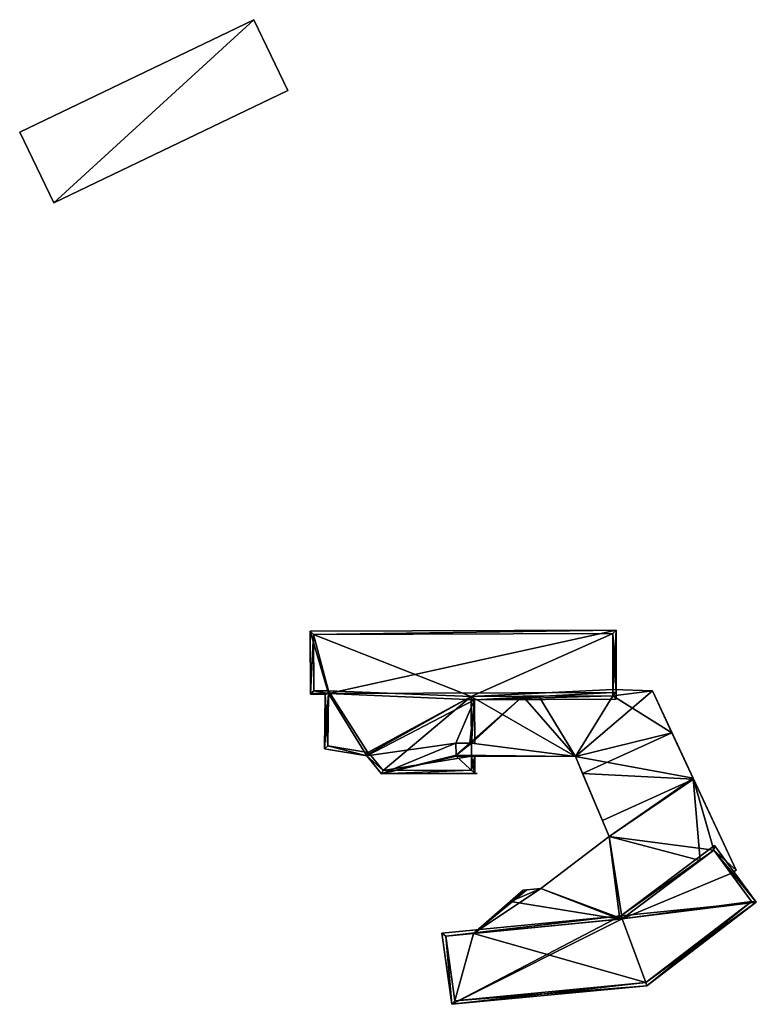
# Model space of a CAD drawing. Header units: inches. Extents: x 2523744 to 2528136, y 1148995 to 1152010.
# Tile 19 of 256: x 2524526 to 2524580, y 1149414 to 1149487. Entities that reach past the tile are written whole.
import ezdxf

# ---------------------------------------------------------------- set-up
doc = ezdxf.new("R2010")
doc.units = ezdxf.units.IN
doc.header["$MEASUREMENT"] = 0
for name, color, linetype in [('Gebaeude Einzelhaus', 10, 'Continuous'), ('NULL', 10, 'Continuous'), ('Offenes Gebaeude', 10, 'Continuous')]:
    doc.layers.add(name, color=color, linetype=linetype)

msp = doc.modelspace()

# ---------------------------------------------------------------- meshes
at = {"layer": 'Gebaeude Einzelhaus'}
mesh = msp.add_polyface(dxfattribs=at)
corners = [(2524547.218, 1149441.786, 427.673), (2524547.233, 1149437.138, 430.037), (2524548.583, 1149437.142, 430.037), (2524570.009, 1149441.861, 427.673), (2524569.774, 1149437.212, 430.036), (2524570.024, 1149437.213, 430.036), (2524547.233, 1149437.08, 430.009), (2524548.332, 1149437.087, 430.011), (2524548.282, 1149433.008, 428.074), (2524551.432, 1149432.497, 427.826), (2524558.069, 1149433.434, 428.26), (2524552.538, 1149431.139, 427.179), (2524559.466, 1149436.668, 429.794), (2524558.103, 1149432.458, 427.796), (2524559.45, 1149431.205, 427.199), (2524558.1, 1149432.55, 427.84), (2524559.48, 1149432.454, 427.792), (2524559.484, 1149431.205, 427.199), (2524559.23, 1149432.454, 427.793), (2524559.112, 1149433.442, 428.262), (2524559.227, 1149433.443, 428.262), (2524559.477, 1149433.443, 428.262), (2524570.025, 1149436.703, 429.794), (2524559.484, 1149431.17, 427.183), (2524559.653, 1149431.171, 427.183), (2524569.76, 1149441.61, 427.8), (2524547.469, 1149441.537, 427.8), (2524547.482, 1149437.331, 429.939), (2524548.585, 1149437.339, 429.937), (2524548.535, 1149433.221, 428.175), (2524551.518, 1149432.733, 427.938), (2524552.657, 1149431.39, 427.298), (2524559.234, 1149431.42, 427.302), (2524551.622, 1149432.661, 427.904), (2524559.215, 1149436.917, 429.913), (2524569.775, 1149436.952, 429.913), (2524547.469, 1149441.537, 418.919), (2524569.76, 1149441.61, 418.919), (2524547.482, 1149437.331, 418.919), (2524548.585, 1149437.339, 418.919), (2524548.535, 1149433.221, 418.919), (2524551.518, 1149432.733, 418.919), (2524551.622, 1149432.661, 418.919), (2524552.657, 1149431.39, 418.919), (2524559.234, 1149431.42, 418.919), (2524559.23, 1149432.454, 418.919), (2524559.227, 1149433.544, 428.263), (2524559.215, 1149436.917, 428.264), (2524563.065, 1149436.93, 428.272), (2524564.246, 1149436.934, 428.271), (2524569.775, 1149436.952, 428.283), (2524569.773, 1149437.422, 428.286), (2524569.773, 1149437.422, 418.919), (2524559.215, 1149436.917, 418.919), (2524569.775, 1149436.952, 418.919)]
mesh.append_faces([[corners[k] for k in face] for face in [(12, 35, 22), (22, 35, 5), (5, 35, 4), (12, 34, 35), (17, 32, 16), (16, 32, 18), (20, 12, 21), (20, 34, 12), (14, 17, 23), (14, 32, 17), (23, 17, 24), (30, 33, 9), (31, 9, 33), (23, 11, 14), (14, 11, 32), (32, 11, 31), (31, 11, 9), (7, 29, 8), (8, 29, 9), (9, 29, 30), (7, 2, 29), (2, 27, 28), (2, 1, 27), (27, 1, 26), (1, 2, 7), (1, 7, 6), (0, 26, 1), (25, 5, 4), (0, 3, 26), (26, 3, 25), (25, 3, 5), (11, 23, 14), (23, 24, 17), (7, 2, 1), (4, 22, 5), (2, 12, 4), (4, 12, 22), (12, 20, 21), (12, 19, 20), (12, 10, 19), (13, 14, 18), (18, 14, 16), (16, 14, 17), (10, 11, 15), (15, 11, 13), (13, 11, 14), (2, 9, 12), (12, 9, 10), (10, 9, 11), (7, 8, 2), (2, 8, 9), (1, 6, 7), (3, 4, 5), (0, 2, 3), (3, 2, 4), (0, 1, 2)]], dxfattribs={"color": 13})
mesh.append_faces([[corners[k] for k in face] for face in [(39, 41, 40), (43, 45, 44), (39, 53, 41), (41, 53, 42), (42, 53, 43), (43, 53, 45), (53, 52, 54), (53, 37, 52), (39, 36, 53), (53, 36, 37), (39, 38, 36), (51, 35, 50), (51, 4, 35), (37, 25, 52), (52, 25, 51), (51, 25, 4), (35, 49, 50), (35, 34, 49), (49, 34, 48), (48, 34, 47), (34, 46, 47), (34, 20, 46), (44, 45, 32), (32, 45, 18), (32, 31, 44), (44, 31, 43), (31, 42, 43), (31, 33, 42), (33, 41, 42), (33, 30, 41), (30, 40, 41), (30, 29, 40), (29, 39, 40), (29, 2, 39), (2, 28, 39), (28, 38, 39), (28, 27, 38), (27, 26, 38), (38, 26, 36), (26, 25, 36), (36, 25, 37)]], dxfattribs={"color": 41})
mesh = msp.add_polyface(dxfattribs=at)
corners = [(2524570.287, 1149420.318, 428.262), (2524569.485, 1149426.479, 428.262), (2524564.403, 1149422.604, 428.262), (2524562.131, 1149421.643, 428.259), (2524563.37, 1149422.506, 428.261), (2524559.388, 1149419.247, 428.254), (2524575.751, 1149430.832, 428.292), (2524572.714, 1149437.329, 428.292), (2524566.986, 1149432.429, 428.252), (2524576.264, 1149424.684, 428.283), (2524577.298, 1149425.458, 428.289), (2524578.959, 1149423.97, 428.292), (2524570.451, 1149420.334, 428.263), (2524578.562, 1149423.731, 428.291), (2524569.775, 1149436.952, 428.283), (2524569.773, 1149437.422, 428.286), (2524564.246, 1149436.934, 428.271), (2524558.1, 1149432.55, 428.26), (2524559.112, 1149433.442, 428.262), (2524558.069, 1149433.434, 428.26), (2524563.065, 1149436.93, 428.272), (2524559.215, 1149436.917, 428.264), (2524559.227, 1149433.544, 428.263), (2524559.227, 1149433.443, 428.262), (2524558.103, 1149432.458, 428.26), (2524563.09, 1149422.48, 428.261), (2524563.09, 1149422.48, 418.919), (2524563.37, 1149422.506, 418.919), (2524559.388, 1149419.247, 418.919), (2524578.959, 1149423.97, 418.919), (2524578.562, 1149423.731, 418.919), (2524574.171, 1149434.212, 424.312), (2524572.714, 1149437.329, 418.919), (2524575.785, 1149430.758, 424.312), (2524575.785, 1149430.758, 418.919), (2524574.171, 1149434.212, 418.919), (2524569.773, 1149437.422, 418.919), (2524558.1, 1149432.55, 427.84), (2524558.103, 1149432.458, 427.796), (2524559.23, 1149432.454, 427.793), (2524566.986, 1149432.429, 418.919), (2524559.23, 1149432.454, 418.919), (2524567.51, 1149431.182, 424.312), (2524568.987, 1149427.664, 424.312), (2524569.485, 1149426.479, 418.919), (2524567.51, 1149431.182, 418.919), (2524568.987, 1149427.664, 418.919), (2524564.403, 1149422.604, 418.919), (2524559.215, 1149436.917, 418.919), (2524569.775, 1149436.952, 418.919), (2524577.298, 1149425.458, 418.919), (2524570.451, 1149420.334, 418.919)]
mesh.append_faces([[corners[k] for k in face] for face in [(4, 25, 3), (17, 24, 8), (23, 20, 22), (23, 8, 20), (20, 8, 16), (18, 17, 23), (23, 17, 8), (20, 21, 22), (17, 18, 19), (8, 14, 16), (8, 7, 14), (14, 7, 15), (11, 10, 13), (9, 1, 12), (12, 1, 0), (11, 6, 10), (10, 6, 9), (9, 6, 1), (1, 6, 8), (6, 7, 8), (0, 3, 5), (0, 2, 3), (3, 2, 4), (0, 1, 2)]], dxfattribs={"color": 13})
mesh.append_faces([[corners[k] for k in face] for face in [(34, 44, 46), (47, 28, 27), (27, 28, 26), (44, 51, 47), (47, 51, 28), (29, 50, 34), (34, 50, 44), (44, 50, 51), (29, 30, 50), (40, 35, 45), (40, 49, 35), (35, 49, 32), (32, 49, 36), (41, 48, 40), (40, 48, 49), (2, 1, 47), (47, 1, 44), (4, 47, 27), (4, 2, 47), (44, 43, 46), (42, 40, 45), (42, 8, 40), (44, 1, 43), (43, 1, 42), (42, 1, 8), (40, 39, 41), (39, 24, 38), (40, 8, 39), (39, 8, 24), (37, 24, 17), (37, 38, 24), (17, 19, 37), (32, 15, 7), (32, 36, 15), (32, 31, 35), (33, 29, 34), (33, 11, 29), (31, 6, 33), (33, 6, 11), (32, 7, 31), (31, 7, 6), (29, 13, 30), (29, 11, 13), (26, 3, 25), (26, 28, 3), (3, 28, 5), (25, 4, 26), (26, 4, 27)]], dxfattribs={"color": 41})
mesh = msp.add_polyface(dxfattribs=at)
corners = [(2524557.769, 1149413.974, 427.893), (2524570.361, 1149420.573, 429.864), (2524557.029, 1149419.266, 429.912), (2524570.451, 1149420.334, 429.772), (2524572.217, 1149415.593, 427.957), (2524572.308, 1149415.348, 427.863), (2524580.453, 1149421.573, 427.863), (2524577.35, 1149425.809, 429.821), (2524557.313, 1149419.043, 429.818), (2524557.984, 1149414.245, 427.986), (2524580.106, 1149421.623, 427.957), (2524572.213, 1149415.59, 427.956), (2524577.298, 1149425.458, 429.729), (2524572.213, 1149415.59, 418.919), (2524580.106, 1149421.623, 418.919), (2524578.562, 1149423.731, 418.919), (2524578.562, 1149423.731, 428.291), (2524577.298, 1149425.458, 428.289), (2524576.264, 1149424.684, 428.283), (2524570.451, 1149420.334, 428.263), (2524559.388, 1149419.247, 428.254), (2524557.313, 1149419.043, 418.919), (2524570.287, 1149420.318, 428.262), (2524559.388, 1149419.247, 418.919), (2524557.984, 1149414.245, 418.919), (2524570.451, 1149420.334, 418.919), (2524577.298, 1149425.458, 418.919)]
mesh.append_faces([[corners[k] for k in face] for face in [(1, 3, 8), (1, 12, 3), (6, 12, 7), (7, 12, 1), (6, 10, 12), (11, 5, 9), (4, 5, 11), (10, 5, 4), (10, 6, 5), (8, 9, 0), (5, 0, 9), (1, 8, 2), (2, 8, 0), (6, 7, 1), (6, 4, 5), (6, 3, 4), (6, 1, 3), (3, 0, 4), (4, 0, 5), (3, 1, 0), (0, 1, 2)]], dxfattribs={"color": 13})
mesh.append_faces([[corners[k] for k in face] for face in [(15, 25, 26), (23, 24, 21), (25, 13, 23), (23, 13, 24), (15, 14, 25), (25, 14, 13), (11, 24, 13), (11, 9, 24), (9, 21, 24), (9, 8, 21), (21, 20, 23), (20, 3, 22), (22, 3, 19), (21, 8, 20), (20, 8, 3), (3, 18, 19), (3, 12, 18), (18, 12, 17), (12, 16, 17), (12, 10, 16), (16, 10, 15), (15, 10, 14), (10, 4, 14), (14, 4, 13), (4, 11, 13)]], dxfattribs={"color": 41})
at = {"layer": 'NULL'}
mesh = msp.add_polyface(dxfattribs=at)
corners = [(2524567.51, 1149431.182, 424.312), (2524575.785, 1149430.758, 424.312), (2524568.987, 1149427.664, 424.312), (2524574.171, 1149434.212, 424.312), (2524567.51, 1149431.182, 418.919), (2524574.171, 1149434.212, 418.919), (2524575.785, 1149430.758, 418.919), (2524568.987, 1149427.664, 418.919)]
mesh.append_faces([[corners[k] for k in face] for face in [(3, 1, 0), (0, 1, 2)]], dxfattribs={"color": 13})
mesh.append_faces([[corners[k] for k in face] for face in [(1, 6, 2), (2, 6, 7), (5, 3, 4), (4, 3, 0)]], dxfattribs={"color": 41})
at = {"layer": 'Offenes Gebaeude'}
mesh = msp.add_polyface(dxfattribs=at)
corners = [(2524543.018, 1149487.339, 429.707), (2524528.116, 1149473.684, 429.628), (2524545.554, 1149482.06, 429.628), (2524525.58, 1149478.961, 429.707), (2524543.018, 1149487.339, 429.607), (2524545.554, 1149482.06, 429.528), (2524525.58, 1149478.961, 429.607), (2524528.116, 1149473.684, 429.528)]
mesh.append_faces([[corners[k] for k in face] for face in [(3, 1, 0), (0, 1, 2)]], dxfattribs={"color": 13})
mesh.append_faces([[corners[k] for k in face] for face in [(4, 7, 6), (5, 7, 4), (2, 7, 5), (1, 7, 2), (6, 7, 1), (3, 6, 1), (4, 6, 0), (0, 6, 3), (5, 4, 2), (2, 4, 0)]], dxfattribs={"color": 41})

doc.saveas('drawing.dxf')
